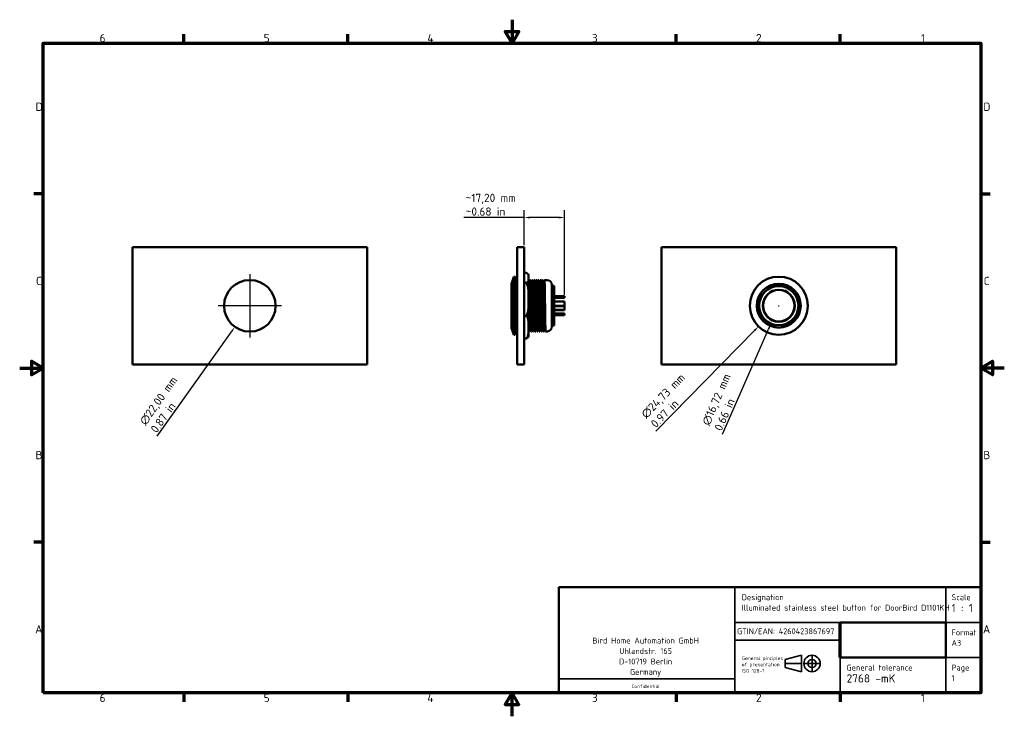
# Model space of a CAD drawing. Header units: millimetres. Extents: x 0 to 420, y 0 to 297.
import ezdxf

# ---------------------------------------------------------------- set-up
doc = ezdxf.new("R2010")
doc.units = ezdxf.units.MM
for name, color, linetype, lineweight in [('Bemaßung (ISO)', 7, 'Continuous', 25), ('Mittelpunktmarkierung (ISO)', 7, 'Continuous', 25), ('Rahmen (ISO)', 7, 'Continuous', 70), ('Sichtbar (ISO)', 7, 'Continuous', 50), ('Titel (ISO)', 7, 'Continuous', 50)]:
    doc.layers.add(name, color=color, linetype=linetype, lineweight=lineweight)
doc.styles.add('Notiztext (DIN)', font='isocpeur.ttf')
doc.dimstyles.new('Standard (DIN)', dxfattribs={"dimtxt": 3.5, "dimasz": 2.5, "dimexe": 3.175, "dimexo": 0.8, "dimgap": 0.8, "dimtad": 1, "dimrnd": 1e-08, "dimzin": 0, "dimtxsty": 'Notiztext (DIN)', "dimcen": 0.09, "dimdle": 10, "dimclrd": 256, "dimclre": 256, "dimclrt": 256, "dimadec": 0, "dimazin": 0, "dimtfac": 1, "dimtmove": 0, "dimatfit": 3, "dimfxl": 1, "dimtolj": 1, "dimtzin": 0, "dimlwd": -1, "dimlwe": -1, "dimarcsym": 0})

# ---------------------------------------------------------------- blocks, each defined once
blk = doc.blocks.new('Ränder Vorgaberahmen')
at = {"layer": 'Rahmen (ISO)'}
for p, q in [((70, 287), (70, 290.9)), ((140, 287), (140, 290.9)), ((280, 287), (280, 290.9)), ((350, 287), (350, 290.9)), ((10, 222.75), (6.1, 222.75)), ((410, 222.75), (413.9, 222.75)), ((10, 74.25), (6.1, 74.25)), ((410, 74.25), (413.9, 74.25)), ((70, 10), (70, 6.1)), ((140, 10), (140, 6.1)), ((280, 10), (280, 6.1)), ((350, 10), (350, 6.1))]:
    blk.add_line(p, q, dxfattribs=at)
at = {"layer": 'Rahmen (ISO)', "flags": 128}
for points in [[(210, 297), (210, 287), (207.11, 292), (212.89, 292), (210, 287)], [(10, 10), (10, 287), (410, 287), (410, 10), (10, 10)], [(0, 148.5), (10, 148.5), (5, 151.39), (5, 145.61), (10, 148.5)], [(420, 148.5), (410, 148.5), (415, 151.39), (415, 145.61), (410, 148.5)], [(210, 0), (210, 10), (207.11, 5), (212.89, 5), (210, 10)]]:
    blk.add_lwpolyline(points, dxfattribs=at)
at = {"layer": 'Rahmen (ISO)', "char_height": 3.5, "attachment_point": 7, "style": 'Notiztext (DIN)'}
for s, insert in [('6', (34.08, 287.4)), ('5', (104.08, 287.4)), ('4', (173.9, 287.4)), ('3', (244.08, 287.4)), ('2', (314.08, 287.4)), ('1', (384.42, 287.4)), ('D', (6.75, 258.13)), ('D', (411.05, 258.13)), ('C', (6.93, 183.88)), ('C', (411.23, 183.88)), ('B', (6.75, 109.63)), ('B', (411.05, 109.63)), ('A', (6.58, 35.38)), ('A', (410.88, 35.38)), ('6', (34.08, 6.1)), ('5', (104.08, 6.1)), ('4', (173.9, 6.1)), ('3', (244.08, 6.1)), ('2', (314.08, 6.1)), ('1', (384.42, 6.1))]:
    blk.add_mtext(s, dxfattribs=dict(at, insert=insert))
blk = doc.blocks.new('Schriftfelder BHA')
at = {"layer": 'Titel (ISO)'}
for p, q in [((402.33, 69.29), (222.33, 69.29)), ((222.33, 69.29), (222.33, 24.29)), ((402.33, 24.29), (402.33, 69.29)), ((342.33, 54.29), (387.33, 54.29)), ((387.33, 54.29), (387.33, 39.29)), ((387.33, 39.29), (342.33, 39.29)), ((402.33, 24.29), (222.33, 24.29))]:
    blk.add_line(p, q, dxfattribs=at)
at = {"layer": 'Titel (ISO)', "lineweight": 35}
for p, q in [((342.33, 69.29), (297.33, 69.29)), ((297.33, 69.29), (297.33, 54.29)), ((387.33, 69.29), (342.33, 69.29)), ((387.33, 69.29), (402.33, 69.29)), ((387.33, 69.29), (387.33, 54.29)), ((297.33, 54.29), (402.33, 54.29)), ((297.33, 54.29), (297.33, 46.79)), ((387.33, 54.29), (387.33, 39.29)), ((342.33, 46.79), (297.33, 46.79)), ((297.33, 46.79), (297.33, 39.29)), ((297.33, 39.29), (297.33, 24.29)), ((318.78, 38.54), (325.78, 40.29)), ((318.78, 38.54), (318.78, 35.04)), ((325.78, 40.29), (325.78, 33.29)), ((387.33, 39.29), (342.33, 39.29)), ((342.33, 39.29), (342.33, 24.29)), ((387.33, 39.29), (402.33, 39.29)), ((387.33, 39.29), (387.33, 24.29)), ((318.78, 35.04), (325.78, 33.29)), ((297.33, 30.29), (222.33, 30.29))]:
    blk.add_line(p, q, dxfattribs=at)
at = {"layer": 'Titel (ISO)', "lineweight": 70}
blk.add_line((342.33, 39.29), (342.33, 54.29), dxfattribs=at)
at = {"layer": 'Titel (ISO)', "linetype": 'Continuous', "lineweight": 35}
for p, q in [((330.33, 40.54), (330.33, 33.04)), ((318.53, 36.79), (326.03, 36.79)), ((334.08, 36.79), (326.58, 36.79))]:
    blk.add_line(p, q, dxfattribs=at)
at = {"layer": 'Titel (ISO)', "lineweight": 35}
for radius in [3.5, 1.75]:
    blk.add_circle((330.33, 36.79), radius, dxfattribs=at)
at = {"layer": 'Titel (ISO)', "style": 'Notiztext (DIN)'}
for s, insert, char_height, attachment_point, line_spacing_factor in [('\\fISOCPEUR|b0|i0;\\H2.5000;Designation\\P\\fISOCPEUR|b0|i0;\\H2.5000;Illuminated stainless steel button for DoorBird D1101KH', (300.33, 66.29), 2.5, 1, 1.068348), ('{\\H0.71429x;Scale\\P\\H1.4x;1 : 1}', (389.83, 66.29), 3.5, 1, 0.986474), ('\\fISOCPEUR|b0|i0;\\H2.5000;Format\\P\\fISOCPEUR|b0|i0;\\H2.5000;A3', (389.83, 51.29), 2.5, 1, 1.068348), ('\\fISOCPEUR|b0|i0;\\H2.5000;Bird Home Automation GmbH\\P\\fISOCPEUR|b0|i0;\\H2.5000;Uhlandstr. 165\\P\\fISOCPEUR|b0|i0;\\H2.5000;D-10719 Berlin\\P\\fISOCPEUR|b0|i0;\\H2.5000;Germany\\P', (259.33, 47.81), 2.5, 2, 1.068348), ('\\fISOCPEUR|b0|i0;\\H1.5000;General pinciples\\P\\fISOCPEUR|b0|i0;\\H1.5000;of presentation\\P\\fISOCPEUR|b0|i0;\\H1.5000;ISO 128-1', (300.33, 39.79), 1.5, 1, 1.068348), ('{\\H0.71429x;General tolerance\\P\\H1.4x;2768 -mK}', (345.06, 36.29), 3.5, 1, 0.986474), ('\\fISOCPEUR|b0|i0;\\H2.5000;Page\\P\\fISOCPEUR|b0|i0;\\H2.5000;1', (389.83, 36.29), 2.5, 1, 1.068348)]:
    blk.add_mtext(s, dxfattribs=dict(at, insert=insert, char_height=char_height, attachment_point=attachment_point, line_spacing_factor=line_spacing_factor))
at = {"layer": 'Titel (ISO)', "attachment_point": 1, "style": 'Notiztext (DIN)'}
for s, insert, char_height in [('\\fISOCPEUR|b0|i0;\\H2.5000;GTIN/EAN: 4260423867697', (298.33, 51.79), 2.5), ('\\fISOCPEUR|b0|i0;\\H1.5000;Confidential', (253.33, 27.79), 1.5)]:
    blk.add_mtext(s, dxfattribs=dict(at, insert=insert, char_height=char_height))
blk = doc.blocks.new('*D5')
at = {"layer": 'Bemaßung (ISO)', "transparency": 16777216}
for p, q in [((98.09, 174.99), (98.27, 174.99)), ((98.18, 174.9), (98.18, 175.08)), ((58.6, 119.38), (90.35, 163.99))]:
    blk.add_line(p, q, dxfattribs=at)
blk.add_solid([(90.01, 164.23), (90.69, 163.75), (91.8, 166.03)], dxfattribs=at)
at = {"layer": 'Defpoints', "color": 0, "transparency": 16777216}
for p in [(104.56, 183.95), (91.8, 166.03)]:
    blk.add_point(p, dxfattribs=at)
at = {"layer": 'Bemaßung (ISO)', "transparency": 16777216, "insert": (50.81, 125.9), "char_height": 3.5, "attachment_point": 1, "rotation": 54.5634, "style": 'Notiztext (DIN)'}
blk.add_mtext('\\A1;\\fISOCPEUR|b0|i0;\\H3.5000;∅22,00 mm\\P\\fISOCPEUR|b0|i0;\\H3.5000;0.87 in', dxfattribs=at)
blk = doc.blocks.new('*D6')
at = {"layer": 'Bemaßung (ISO)', "transparency": 16777216}
for p, q in [((215.23, 200.86), (215.23, 215.83)), ((232.43, 179.66), (232.43, 215.83)), ((215.23, 212.66), (189.49, 212.66)), ((229.93, 212.66), (217.73, 212.66))]:
    blk.add_line(p, q, dxfattribs=at)
for points in [[(217.73, 213.08), (217.73, 212.24), (215.23, 212.66)], [(229.93, 213.08), (229.93, 212.24), (232.43, 212.66)]]:
    blk.add_solid(points, dxfattribs=at)
at = {"layer": 'Defpoints', "color": 0, "transparency": 16777216}
for p in [(232.43, 212.66), (215.23, 200.06), (232.43, 178.86)]:
    blk.add_point(p, dxfattribs=at)
at = {"layer": 'Bemaßung (ISO)', "transparency": 16777216, "insert": (190.29, 222.79), "char_height": 3.5, "attachment_point": 1, "style": 'Notiztext (DIN)'}
blk.add_mtext('\\A1;\\fISOCPEUR|b0|i0;\\H3.5000;~17,20 mm\\P\\fISOCPEUR|b0|i0;\\H3.5000;~0.68 in', dxfattribs=at)
blk = doc.blocks.new('*D7')
at = {"layer": 'Bemaßung (ISO)', "transparency": 16777216}
for p, q in [((323.72, 175.06), (323.9, 175.06)), ((323.81, 174.97), (323.81, 175.15)), ((271.35, 121.59), (313.39, 164.45))]:
    blk.add_line(p, q, dxfattribs=at)
blk.add_solid([(313.1, 164.74), (313.69, 164.15), (315.15, 166.23)], dxfattribs=at)
at = {"layer": 'Defpoints', "color": 0, "transparency": 16777216}
for p in [(332.46, 183.88), (315.15, 166.23)]:
    blk.add_point(p, dxfattribs=at)
at = {"layer": 'Bemaßung (ISO)', "transparency": 16777216, "insert": (264.67, 129.26), "char_height": 3.5, "attachment_point": 1, "rotation": 45.5458, "style": 'Notiztext (DIN)'}
blk.add_mtext('\\A1;\\fISOCPEUR|b0|i0;\\H3.5000;∅24,73 mm\\P\\fISOCPEUR|b0|i0;\\H3.5000;0.97 in\\P', dxfattribs=at)
blk = doc.blocks.new('*D8')
at = {"layer": 'Bemaßung (ISO)', "transparency": 16777216}
for p, q in [((323.72, 175.06), (323.9, 175.06)), ((323.81, 174.97), (323.81, 175.15)), ((299.8, 120.28), (319.45, 165.11))]:
    blk.add_line(p, q, dxfattribs=at)
blk.add_solid([(319.06, 165.28), (319.83, 164.94), (320.45, 167.4)], dxfattribs=at)
at = {"layer": 'Defpoints', "color": 0, "transparency": 16777216}
for p in [(327.16, 182.71), (320.45, 167.4)]:
    blk.add_point(p, dxfattribs=at)
at = {"layer": 'Bemaßung (ISO)', "transparency": 16777216, "insert": (290.84, 125.08), "char_height": 3.5, "attachment_point": 1, "rotation": 66.3384, "style": 'Notiztext (DIN)'}
blk.add_mtext('\\A1;\\fISOCPEUR|b0|i0;\\H3.5000;∅16,72 mm\\P\\fISOCPEUR|b0|i0;\\H3.5000;0.66 in', dxfattribs=at)

msp = doc.modelspace()

# ---------------------------------------------------------------- linework, layer by layer
at = {"layer": 'Mittelpunktmarkierung (ISO)', "linetype": 'Continuous'}
for p, q in [((98.1805, 188.4926), (98.1805, 161.4926)), ((111.6805, 174.9926), (84.6805, 174.9926))]:
    msp.add_line(p, q, dxfattribs=at)
at = {"layer": 'Sichtbar (ISO)'}
for p, q in [((48.1805, 149.9926), (48.1805, 199.9926)), ((48.1805, 199.9926), (148.1805, 199.9926)), ((148.1805, 199.9926), (148.1805, 149.9926)), ((212.2334, 200.0573), (215.2334, 200.0573)), ((212.2334, 200.0573), (212.2334, 150.0573)), ((215.2334, 150.0573), (215.2334, 200.0573)), ((273.805, 200.0573), (373.805, 200.0573)), ((273.805, 150.0573), (273.805, 200.0573)), ((373.805, 200.0573), (373.805, 150.0573)), ((215.2334, 189.0643), (216.0334, 189.0643)), ((209.7334, 184.4223), (210.7334, 187.4223)), ((210.7334, 187.4223), (210.7334, 162.6923)), ((211.2334, 187.4223), (210.7334, 187.4223)), ((211.2334, 162.6923), (211.2334, 187.4223)), ((211.2334, 185.9823), (211.2534, 185.9823)), ((211.2534, 186.6723), (211.2534, 163.4423)), ((217.0834, 187.4464), (217.0834, 187.6123)), ((217.0834, 187.4464), (217.0834, 186.3995)), ((217.0834, 179.4902), (217.0834, 186.3995)), ((217.0834, 185.7638), (217.2508, 185.4119)), ((217.247, 185.4199), (217.5636, 185.9794)), ((217.5669, 185.9823), (217.8775, 185.9823)), ((217.8815, 185.9782), (218.1508, 185.4119)), ((218.147, 185.4199), (218.4636, 185.9794)), ((218.4669, 185.9823), (218.7775, 185.9823)), ((218.7815, 185.9782), (219.0508, 185.4119)), ((219.047, 185.4199), (219.3636, 185.9794)), ((219.3669, 185.9823), (219.6775, 185.9823)), ((219.6815, 185.9782), (219.9508, 185.4119)), ((219.947, 185.4199), (220.2636, 185.9794)), ((220.2669, 185.9823), (220.5775, 185.9823)), ((220.5815, 185.9782), (220.8508, 185.4119)), ((220.847, 185.4199), (221.1636, 185.9794)), ((221.1669, 185.9823), (221.4775, 185.9823)), ((221.4815, 185.9782), (221.7508, 185.4119)), ((221.747, 185.4199), (222.0636, 185.9794)), ((222.0669, 185.9823), (222.3775, 185.9823)), ((222.3815, 185.9782), (222.6508, 185.4119)), ((222.647, 185.4199), (222.9636, 185.9794)), ((222.9669, 185.9823), (223.2775, 185.9823)), ((223.2815, 185.9782), (223.5508, 185.4119)), ((223.547, 185.4199), (223.8636, 185.9794)), ((223.8669, 185.9823), (225.0334, 185.9823)), ((209.7334, 165.6923), (209.7334, 184.4223)), ((215.2334, 184.7817), (216.0334, 184.7817)), ((227.0334, 183.9823), (227.0334, 166.1323)), ((227.0334, 183.5073), (227.9334, 183.5073)), ((227.9334, 166.6073), (227.9334, 183.5073)), ((217.0834, 179.4902), (217.0834, 176.0662)), ((227.9334, 179.1109), (232.4334, 179.1109)), ((227.9334, 178.8572), (232.4334, 178.8572)), ((227.9334, 178.4195), (232.4334, 178.4195)), ((227.9334, 176.8932), (232.4334, 176.8932)), ((232.4334, 179.1109), (232.4334, 178.8572)), ((232.4334, 178.8572), (232.4334, 178.4195)), ((232.4334, 176.8932), (232.4334, 174.9417)), ((217.0834, 167.1011), (217.0834, 176.0662)), ((227.9334, 174.9417), (232.4334, 174.9417)), ((227.9334, 174.8848), (232.4334, 174.8848)), ((227.9334, 173.2784), (232.4334, 173.2784)), ((227.9334, 173.2215), (232.4334, 173.2215)), ((232.4334, 174.9417), (232.4334, 174.8848)), ((232.4334, 174.8848), (232.4334, 173.2784)), ((232.4334, 173.2784), (232.4334, 173.2215)), ((215.2334, 170.7747), (216.0334, 170.7747)), ((227.9334, 171.6952), (232.4334, 171.6952)), ((227.9334, 171.4415), (232.4334, 171.4415)), ((227.9334, 171.0038), (232.4334, 171.0038)), ((232.4334, 171.6952), (232.4334, 171.4415)), ((232.4334, 171.4415), (232.4334, 171.0038)), ((209.7334, 165.6923), (210.7334, 162.6923)), ((211.2334, 164.1323), (211.2534, 164.1323)), ((217.0834, 167.1011), (217.0834, 164.724)), ((217.0834, 162.5023), (217.0834, 164.724)), ((217.1136, 164.1353), (217.0834, 164.1886)), ((217.1169, 164.1323), (217.4275, 164.1323)), ((217.697, 164.6947), (217.4315, 164.1365)), ((218.0136, 164.1353), (217.6931, 164.7015)), ((218.0169, 164.1323), (218.3275, 164.1323)), ((218.597, 164.6947), (218.3315, 164.1365)), ((218.9136, 164.1353), (218.5931, 164.7015)), ((218.9169, 164.1323), (219.2275, 164.1323)), ((219.497, 164.6947), (219.2315, 164.1365)), ((219.8136, 164.1353), (219.4931, 164.7015)), ((219.8169, 164.1323), (220.1275, 164.1323)), ((220.397, 164.6947), (220.1315, 164.1365)), ((220.7136, 164.1353), (220.3931, 164.7015)), ((220.7169, 164.1323), (221.0275, 164.1323)), ((221.297, 164.6947), (221.0315, 164.1365)), ((221.6136, 164.1353), (221.2931, 164.7015)), ((221.6169, 164.1323), (221.9275, 164.1323)), ((222.197, 164.6947), (221.9315, 164.1365)), ((222.5136, 164.1353), (222.1931, 164.7015)), ((222.5169, 164.1323), (222.8275, 164.1323)), ((223.097, 164.6947), (222.8315, 164.1365)), ((223.4136, 164.1353), (223.0931, 164.7015)), ((223.4169, 164.1323), (223.7275, 164.1323)), ((223.997, 164.6947), (223.7315, 164.1365)), ((224.3136, 164.1353), (223.9931, 164.7015)), ((224.3169, 164.1323), (225.0334, 164.1323)), ((227.0334, 166.6073), (227.9334, 166.6073)), ((211.2334, 162.6923), (210.7334, 162.6923)), ((215.2334, 161.0504), (216.0334, 161.0504)), ((148.1805, 149.9926), (48.1805, 149.9926)), ((212.2334, 150.0573), (215.2334, 150.0573)), ((373.805, 150.0573), (273.805, 150.0573))]:
    msp.add_line(p, q, dxfattribs=at)
for centre, radius in [((98.1805, 174.9926), 11), ((323.805, 175.0573), 12.365), ((323.805, 175.0573), 9.365), ((323.805, 175.0573), 8.46), ((323.805, 175.0573), 8.36), ((323.805, 175.0573), 6.81), ((323.805, 175.0573), 6.71)]:
    msp.add_circle(centre, radius, dxfattribs=at)
for centre, radius, start, end in [((211.9034, 186.6723), 0.65, 59.489763, 180), ((215.0155, 187.6123), 2.0679, 0, 13.135901), ((225.0334, 183.9823), 2, 0, 90), ((225.0334, 166.1323), 2, 270, 0), ((211.9034, 163.4423), 0.65, 180, 300.510237), ((215.0155, 162.5023), 2.0679, 346.864099, 0)]:
    msp.add_arc(centre, radius, start, end, dxfattribs=at)
for points, knots in [([(217.0834, 187.4464), (217.0834, 187.6731), (217.0798, 187.922), (216.9345, 188.41), (216.7963, 188.6492), (216.3681, 188.9257), (216.2184, 189.0019), (216.0334, 189.0643)], [1.785570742, 1.785570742, 1.785570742, 1.785570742, 2.013442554, 2.013442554, 2.241314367, 2.241314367, 2.319731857, 2.319731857, 2.319731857, 2.319731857]), ([(216.0334, 184.7817), (216.2184, 184.8441), (216.3681, 184.9203), (216.7963, 185.1968), (216.9345, 185.436), (217.0798, 185.924), (217.0834, 186.1729), (217.0834, 186.3995)], [0.922427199, 0.922427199, 0.922427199, 0.922427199, 1.000844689, 1.000844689, 1.228716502, 1.228716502, 1.456588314, 1.456588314, 1.456588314, 1.456588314]), ([(217.2508, 185.4114), (217.2653, 185.3803), (217.2799, 185.1894), (217.2944, 184.8449), (217.3139, 184.3839), (217.3334, 183.6482), (217.3528, 182.6975), (217.3724, 181.7431), (217.3919, 180.573), (217.4115, 179.2826), (217.4311, 177.9873), (217.4507, 176.5722), (217.4703, 175.1536), (217.4898, 173.7469), (217.5092, 172.3382), (217.5287, 171.0415), (217.5482, 169.7399), (217.5677, 168.5525), (217.5872, 167.5759), (217.6066, 166.6076), (217.6259, 165.8475), (217.6453, 165.3565), (217.6612, 164.9521), (217.6772, 164.7305), (217.6931, 164.7017)], [41.09043061, 41.09043061, 41.09043061, 41.09043061, 41.39502722, 41.39502722, 41.39502722, 41.80272087, 41.80272087, 41.80272087, 42.2120098, 42.2120098, 42.2120098, 42.62285877, 42.62285877, 42.62285877, 43.03025545, 43.03025545, 43.03025545, 43.43916314, 43.43916314, 43.43916314, 43.84459288, 43.84459288, 43.84459288, 44.1785077, 44.1785077, 44.1785077, 44.1785077]), ([(217.5636, 185.9792), (217.5806, 186.0087), (217.5976, 185.8054), (217.6147, 185.3798), (217.6341, 184.8935), (217.6536, 184.1176), (217.6731, 183.115), (217.6926, 182.1085), (217.7121, 180.8744), (217.7317, 179.5135), (217.7513, 178.1475), (217.7709, 176.6549), (217.7905, 175.1588), (217.81, 173.6753), (217.8294, 172.1896), (217.8489, 170.822), (217.8684, 169.4494), (217.8879, 168.197), (217.9075, 167.167), (217.9268, 166.1458), (217.9462, 165.3442), (217.9655, 164.8263), (217.9827, 164.3686), (217.9998, 164.133), (218.0169, 164.1325)], [41.03818084, 41.03818084, 41.03818084, 41.03818084, 41.39502722, 41.39502722, 41.39502722, 41.80272087, 41.80272087, 41.80272087, 42.2120098, 42.2120098, 42.2120098, 42.62285877, 42.62285877, 42.62285877, 43.03025545, 43.03025545, 43.03025545, 43.43916314, 43.43916314, 43.43916314, 43.84459288, 43.84459288, 43.84459288, 44.20294569, 44.20294569, 44.20294569, 44.20294569]), ([(218.3315, 164.1425), (218.3149, 164.1078), (218.2983, 164.2884), (218.2817, 164.6859), (218.2487, 165.4769), (218.2157, 167.1222), (218.1827, 169.2549), (218.1492, 171.4236), (218.1156, 174.0802), (218.082, 176.6137), (218.0649, 177.9068), (218.0478, 179.1658), (218.0306, 180.3112), (218.0132, 181.4805), (217.9957, 182.5308), (217.9782, 183.3929), (217.9606, 184.2625), (217.9429, 184.94), (217.9253, 185.3804), (217.9094, 185.778), (217.8934, 185.9819), (217.8775, 185.9823)], [-50.51370269, -50.51370269, -50.51370269, -50.51370269, -50.16644296, -50.16644296, -50.16644296, -49.47525092, -49.47525092, -49.47525092, -48.77238938, -48.77238938, -48.77238938, -48.41365169, -48.41365169, -48.41365169, -48.04741725, -48.04741725, -48.04741725, -47.67804109, -47.67804109, -47.67804109, -47.34453834, -47.34453834, -47.34453834, -47.34453834]), ([(218.1508, 185.4117), (218.1653, 185.3807), (218.1799, 185.1896), (218.1944, 184.8455), (218.212, 184.428), (218.2297, 183.7855), (218.2473, 182.961), (218.2648, 182.1436), (218.2823, 181.1477), (218.2998, 180.039), (218.3169, 178.9529), (218.334, 177.7591), (218.3512, 176.5331), (218.3847, 174.1309), (218.4183, 171.6119), (218.4518, 169.5556), (218.4848, 167.5333), (218.5178, 165.9733), (218.5508, 165.2233), (218.5649, 164.9029), (218.579, 164.7311), (218.5931, 164.707)], [47.37361592, 47.37361592, 47.37361592, 47.37361592, 47.67804109, 47.67804109, 47.67804109, 48.04741725, 48.04741725, 48.04741725, 48.41365169, 48.41365169, 48.41365169, 48.77238938, 48.77238938, 48.77238938, 49.47525092, 49.47525092, 49.47525092, 50.16644296, 50.16644296, 50.16644296, 50.461693, 50.461693, 50.461693, 50.461693]), ([(218.4636, 185.9794), (218.4806, 186.0093), (218.4976, 185.8056), (218.5146, 185.3804), (218.5323, 184.94), (218.5499, 184.2625), (218.5676, 183.3929), (218.585, 182.5308), (218.6025, 181.4805), (218.62, 180.3112), (218.6371, 179.1658), (218.6543, 177.9068), (218.6714, 176.6137), (218.705, 174.0802), (218.7385, 171.4236), (218.7721, 169.2549), (218.8051, 167.1222), (218.8381, 165.4769), (218.8711, 164.6859), (218.8863, 164.32), (218.9016, 164.1379), (218.9169, 164.1383)], [47.32136615, 47.32136615, 47.32136615, 47.32136615, 47.67804109, 47.67804109, 47.67804109, 48.04741725, 48.04741725, 48.04741725, 48.41365169, 48.41365169, 48.41365169, 48.77238938, 48.77238938, 48.77238938, 49.47525092, 49.47525092, 49.47525092, 50.16644296, 50.16644296, 50.16644296, 50.48613099, 50.48613099, 50.48613099, 50.48613099]), ([(219.2315, 164.1397), (219.2162, 164.1081), (219.201, 164.2591), (219.1858, 164.5928), (219.1575, 165.2119), (219.1293, 166.4581), (219.101, 168.1239), (219.0722, 169.8181), (219.0435, 171.9397), (219.0148, 174.124), (218.9855, 176.3457), (218.9563, 178.6223), (218.9271, 180.5498), (218.8973, 182.5103), (218.8676, 184.0999), (218.8379, 185.0272), (218.8177, 185.6545), (218.7976, 185.9766), (218.7775, 185.979)], [-56.79688799, -56.79688799, -56.79688799, -56.79688799, -56.47796475, -56.47796475, -56.47796475, -55.88606811, -55.88606811, -55.88606811, -55.28405424, -55.28405424, -55.28405424, -54.67175022, -54.67175022, -54.67175022, -54.04898014, -54.04898014, -54.04898014, -53.62772365, -53.62772365, -53.62772365, -53.62772365]), ([(219.0508, 185.4083), (219.0695, 185.3673), (219.0882, 185.0644), (219.107, 184.5106), (219.1367, 183.6313), (219.1664, 182.1241), (219.1962, 180.2652), (219.2254, 178.4376), (219.2546, 176.2789), (219.2839, 174.1724), (219.3126, 172.1012), (219.3414, 170.0896), (219.3701, 168.4831), (219.3984, 166.9037), (219.4266, 165.7221), (219.4549, 165.135), (219.4676, 164.8702), (219.4804, 164.7268), (219.4931, 164.7046)], [53.65680122, 53.65680122, 53.65680122, 53.65680122, 54.04898014, 54.04898014, 54.04898014, 54.67175022, 54.67175022, 54.67175022, 55.28405424, 55.28405424, 55.28405424, 55.88606811, 55.88606811, 55.88606811, 56.47796475, 56.47796475, 56.47796475, 56.74487831, 56.74487831, 56.74487831, 56.74487831]), ([(219.3636, 185.9765), (219.3848, 186.0112), (219.406, 185.689), (219.4272, 185.0272), (219.4569, 184.0999), (219.4867, 182.5103), (219.5164, 180.5498), (219.5457, 178.6223), (219.5749, 176.3457), (219.6041, 174.124), (219.6329, 171.9397), (219.6616, 169.8181), (219.6904, 168.1239), (219.7186, 166.4581), (219.7469, 165.2119), (219.7751, 164.5928), (219.789, 164.288), (219.803, 164.1356), (219.8169, 164.1356)], [53.60455146, 53.60455146, 53.60455146, 53.60455146, 54.04898014, 54.04898014, 54.04898014, 54.67175022, 54.67175022, 54.67175022, 55.28405424, 55.28405424, 55.28405424, 55.88606811, 55.88606811, 55.88606811, 56.47796475, 56.47796475, 56.47796475, 56.7693163, 56.7693163, 56.7693163, 56.7693163]), ([(220.1315, 164.1373), (220.1152, 164.1041), (220.099, 164.2804), (220.0828, 164.6603), (220.0602, 165.1894), (220.0376, 166.1128), (220.015, 167.3306), (219.9921, 168.5687), (219.9691, 170.1092), (219.9462, 171.7799), (219.9228, 173.4784), (219.8995, 175.3085), (219.8761, 177.0589), (219.8521, 178.8606), (219.8281, 180.5742), (219.804, 181.9906), (219.7796, 183.4308), (219.7552, 184.5604), (219.7307, 185.237), (219.713, 185.7282), (219.6952, 185.9796), (219.6775, 185.981)], [-63.0800733, -63.0800733, -63.0800733, -63.0800733, -62.7403407, -62.7403407, -62.7403407, -62.26731103, -62.26731103, -62.26731103, -61.78639311, -61.78639311, -61.78639311, -61.29745539, -61.29745539, -61.29745539, -60.79418996, -60.79418996, -60.79418996, -60.28242782, -60.28242782, -60.28242782, -59.91090895, -59.91090895, -59.91090895, -59.91090895]), ([(219.9508, 185.4103), (219.9671, 185.3749), (219.9835, 185.1388), (219.9998, 184.7095), (220.0243, 184.068), (220.0487, 182.997), (220.0732, 181.6313), (220.0972, 180.2883), (220.1212, 178.6635), (220.1452, 176.9552), (220.1686, 175.2955), (220.1919, 173.5602), (220.2153, 171.9497), (220.2382, 170.3656), (220.2612, 168.9049), (220.2842, 167.731), (220.3067, 166.5762), (220.3293, 165.7007), (220.3519, 165.199), (220.3657, 164.8939), (220.3794, 164.7274), (220.3931, 164.7026)], [59.93998653, 59.93998653, 59.93998653, 59.93998653, 60.28242782, 60.28242782, 60.28242782, 60.79418996, 60.79418996, 60.79418996, 61.29745539, 61.29745539, 61.29745539, 61.78639311, 61.78639311, 61.78639311, 62.26731103, 62.26731103, 62.26731103, 62.7403407, 62.7403407, 62.7403407, 63.02806362, 63.02806362, 63.02806362, 63.02806362]), ([(220.2636, 185.9783), (220.2824, 186.01), (220.3012, 185.7588), (220.3201, 185.237), (220.3445, 184.5604), (220.369, 183.4308), (220.3934, 181.9906), (220.4174, 180.5742), (220.4415, 178.8606), (220.4655, 177.0589), (220.4888, 175.3085), (220.5122, 173.4784), (220.5355, 171.7799), (220.5585, 170.1092), (220.5814, 168.5687), (220.6044, 167.3306), (220.627, 166.1128), (220.6496, 165.1894), (220.6722, 164.6603), (220.6871, 164.3112), (220.702, 164.1341), (220.7169, 164.1334)], [59.88773676, 59.88773676, 59.88773676, 59.88773676, 60.28242782, 60.28242782, 60.28242782, 60.79418996, 60.79418996, 60.79418996, 61.29745539, 61.29745539, 61.29745539, 61.78639311, 61.78639311, 61.78639311, 62.26731103, 62.26731103, 62.26731103, 62.7403407, 62.7403407, 62.7403407, 63.05250161, 63.05250161, 63.05250161, 63.05250161]), ([(221.0315, 164.1365), (221.0139, 164.0996), (220.9963, 164.3115), (220.9788, 164.7581), (220.9607, 165.2172), (220.9427, 165.9242), (220.9247, 166.8297), (220.9063, 167.7506), (220.888, 168.8763), (220.8696, 170.1254), (220.8509, 171.3959), (220.8323, 172.793), (220.8136, 174.2125), (220.7946, 175.6563), (220.7756, 177.122), (220.7566, 178.4965), (220.7373, 179.8944), (220.718, 181.1968), (220.6987, 182.2995), (220.6791, 183.4211), (220.6594, 184.3351), (220.6398, 184.966), (220.6203, 185.5921), (220.6008, 185.939), (220.5813, 185.9785), (220.58, 185.9811), (220.5788, 185.9823), (220.5775, 185.9823)], [-69.36325861, -69.36325861, -69.36325861, -69.36325861, -68.99559087, -68.99559087, -68.99559087, -68.61765673, -68.61765673, -68.61765673, -68.2332626, -68.2332626, -68.2332626, -67.84229805, -67.84229805, -67.84229805, -67.4446508, -67.4446508, -67.4446508, -67.04020659, -67.04020659, -67.04020659, -66.62884927, -66.62884927, -66.62884927, -66.22066448, -66.22066448, -66.22066448, -66.19409426, -66.19409426, -66.19409426, -66.19409426]), ([(220.8508, 185.4119), (220.8702, 185.3711), (220.8895, 185.0426), (220.9089, 184.4526), (220.9285, 183.8543), (220.9482, 182.9877), (220.9678, 181.9243), (220.9871, 180.8787), (221.0064, 179.6438), (221.0258, 178.3183), (221.0447, 177.015), (221.0637, 175.6252), (221.0827, 174.2563), (221.1014, 172.9103), (221.1201, 171.5856), (221.1387, 170.381), (221.1571, 169.1966), (221.1754, 168.1292), (221.1938, 167.256), (221.2118, 166.3974), (221.2299, 165.7271), (221.2479, 165.2918), (221.263, 164.9282), (221.2781, 164.7287), (221.2931, 164.7016)], [66.22317184, 66.22317184, 66.22317184, 66.22317184, 66.62884927, 66.62884927, 66.62884927, 67.04020659, 67.04020659, 67.04020659, 67.4446508, 67.4446508, 67.4446508, 67.84229805, 67.84229805, 67.84229805, 68.2332626, 68.2332626, 68.2332626, 68.61765673, 68.61765673, 68.61765673, 68.99559087, 68.99559087, 68.99559087, 69.31124893, 69.31124893, 69.31124893, 69.31124893]), ([(221.1636, 185.9793), (221.1659, 185.9835), (221.1683, 185.9833), (221.1707, 185.9785), (221.1902, 185.939), (221.2097, 185.5921), (221.2291, 184.966), (221.2488, 184.3351), (221.2684, 183.4211), (221.2881, 182.2995), (221.3074, 181.1968), (221.3267, 179.8944), (221.346, 178.4965), (221.365, 177.122), (221.384, 175.6563), (221.403, 174.2125), (221.4216, 172.793), (221.4403, 171.3959), (221.459, 170.1254), (221.4773, 168.8763), (221.4957, 167.7506), (221.514, 166.8297), (221.5321, 165.9242), (221.5501, 165.2172), (221.5682, 164.7581), (221.5844, 164.345), (221.6006, 164.1327), (221.6169, 164.1324)], [66.17092207, 66.17092207, 66.17092207, 66.17092207, 66.22066448, 66.22066448, 66.22066448, 66.62884927, 66.62884927, 66.62884927, 67.04020659, 67.04020659, 67.04020659, 67.4446508, 67.4446508, 67.4446508, 67.84229805, 67.84229805, 67.84229805, 68.2332626, 68.2332626, 68.2332626, 68.61765673, 68.61765673, 68.61765673, 68.99559087, 68.99559087, 68.99559087, 69.33568691, 69.33568691, 69.33568691, 69.33568691]), ([(221.9315, 164.1381), (221.9147, 164.1039), (221.8979, 164.2931), (221.8811, 164.7005), (221.8555, 165.3221), (221.8299, 166.4508), (221.8043, 167.9311), (221.7778, 169.4616), (221.7513, 171.3639), (221.7249, 173.3586), (221.6972, 175.4469), (221.6694, 177.6293), (221.6417, 179.5559), (221.6131, 181.5486), (221.5844, 183.2588), (221.5557, 184.3942), (221.5296, 185.4265), (221.5036, 185.9785), (221.4775, 185.9816)], [-75.64644392, -75.64644392, -75.64644392, -75.64644392, -75.29495471, -75.29495471, -75.29495471, -74.75867457, -74.75867457, -74.75867457, -74.20420505, -74.20420505, -74.20420505, -73.62368651, -73.62368651, -73.62368651, -73.02322938, -73.02322938, -73.02322938, -72.47727957, -72.47727957, -72.47727957, -72.47727957]), ([(221.7508, 185.4107), (221.7755, 185.3556), (221.8002, 184.8371), (221.8248, 183.9104), (221.8535, 182.8339), (221.8822, 181.2122), (221.9108, 179.3228), (221.9386, 177.4961), (221.9663, 175.4267), (221.994, 173.4466), (222.0205, 171.5553), (222.0469, 169.7515), (222.0734, 168.3003), (222.099, 166.8968), (222.1246, 165.8265), (222.1502, 165.2371), (222.1645, 164.908), (222.1788, 164.7291), (222.1931, 164.7034)], [72.50635714, 72.50635714, 72.50635714, 72.50635714, 73.02322938, 73.02322938, 73.02322938, 73.62368651, 73.62368651, 73.62368651, 74.20420505, 74.20420505, 74.20420505, 74.75867457, 74.75867457, 74.75867457, 75.29495471, 75.29495471, 75.29495471, 75.59443423, 75.59443423, 75.59443423, 75.59443423]), ([(222.0636, 185.979), (222.0907, 186.0245), (222.1179, 185.4704), (222.1451, 184.3942), (222.1737, 183.2588), (222.2024, 181.5486), (222.2311, 179.5559), (222.2588, 177.6293), (222.2865, 175.4469), (222.3142, 173.3586), (222.3407, 171.3639), (222.3672, 169.4616), (222.3937, 167.9311), (222.4193, 166.4508), (222.4449, 165.3221), (222.4705, 164.7005), (222.4859, 164.325), (222.5014, 164.1349), (222.5169, 164.1341)], [72.45410738, 72.45410738, 72.45410738, 72.45410738, 73.02322938, 73.02322938, 73.02322938, 73.62368651, 73.62368651, 73.62368651, 74.20420505, 74.20420505, 74.20420505, 74.75867457, 74.75867457, 74.75867457, 75.29495471, 75.29495471, 75.29495471, 75.61887222, 75.61887222, 75.61887222, 75.61887222]), ([(222.8315, 164.1373), (222.8276, 164.1286), (222.8236, 164.1323), (222.8197, 164.1484), (222.7887, 164.2769), (222.7577, 165.1993), (222.7266, 166.7324), (222.6934, 168.3732), (222.6602, 170.7051), (222.627, 173.2019), (222.6096, 174.509), (222.5922, 175.8572), (222.5748, 177.1588), (222.5568, 178.5051), (222.5388, 179.8006), (222.5208, 180.9554), (222.5022, 182.1499), (222.4836, 183.1928), (222.465, 184.0067), (222.4458, 184.8485), (222.4265, 185.4445), (222.4073, 185.7473), (222.3974, 185.9034), (222.3874, 185.9815), (222.3775, 185.9815)], [-81.92962922, -81.92962922, -81.92962922, -81.92962922, -81.84776345, -81.84776345, -81.84776345, -81.19766535, -81.19766535, -81.19766535, -80.50191935, -80.50191935, -80.50191935, -80.13770325, -80.13770325, -80.13770325, -79.76097772, -79.76097772, -79.76097772, -79.3713131, -79.3713131, -79.3713131, -78.96826499, -78.96826499, -78.96826499, -78.76046488, -78.76046488, -78.76046488, -78.76046488]), ([(222.6508, 185.4111), (222.6593, 185.3933), (222.6679, 185.3207), (222.6764, 185.1934), (222.6956, 184.9063), (222.7149, 184.3412), (222.7341, 183.543), (222.7527, 182.7712), (222.7713, 181.7824), (222.7899, 180.6498), (222.8079, 179.5549), (222.8259, 178.3264), (222.8439, 177.0499), (222.8613, 175.8158), (222.8787, 174.5374), (222.8961, 173.2981), (222.9293, 170.9306), (222.9625, 168.7195), (222.9957, 167.1638), (223.0268, 165.7101), (223.0578, 164.8355), (223.0889, 164.7137), (223.0903, 164.7081), (223.0917, 164.7041), (223.0931, 164.7016)], [78.78954245, 78.78954245, 78.78954245, 78.78954245, 78.96826499, 78.96826499, 78.96826499, 79.3713131, 79.3713131, 79.3713131, 79.76097772, 79.76097772, 79.76097772, 80.13770325, 80.13770325, 80.13770325, 80.50191935, 80.50191935, 80.50191935, 81.19766535, 81.19766535, 81.19766535, 81.84776345, 81.84776345, 81.84776345, 81.87761954, 81.87761954, 81.87761954, 81.87761954]), ([(222.9636, 185.9786), (222.9746, 185.998), (222.9856, 185.9208), (222.9966, 185.7473), (223.0159, 185.4445), (223.0351, 184.8485), (223.0544, 184.0067), (223.073, 183.1928), (223.0916, 182.1499), (223.1102, 180.9554), (223.1282, 179.8006), (223.1462, 178.5051), (223.1641, 177.1588), (223.1815, 175.8572), (223.1989, 174.509), (223.2163, 173.2019), (223.2495, 170.7051), (223.2828, 168.3732), (223.316, 166.7324), (223.347, 165.1993), (223.3781, 164.2769), (223.4091, 164.1484), (223.4117, 164.1377), (223.4143, 164.1325), (223.4169, 164.1327)], [78.73729268, 78.73729268, 78.73729268, 78.73729268, 78.96826499, 78.96826499, 78.96826499, 79.3713131, 79.3713131, 79.3713131, 79.76097772, 79.76097772, 79.76097772, 80.13770325, 80.13770325, 80.13770325, 80.50191935, 80.50191935, 80.50191935, 81.19766535, 81.19766535, 81.19766535, 81.84776345, 81.84776345, 81.84776345, 81.90205753, 81.90205753, 81.90205753, 81.90205753]), ([(223.7315, 164.1372), (223.7216, 164.1165), (223.7117, 164.1732), (223.7018, 164.3076), (223.6798, 164.6076), (223.6577, 165.2961), (223.6357, 166.3019), (223.6103, 167.4575), (223.585, 169.0317), (223.5597, 170.8119), (223.5306, 172.8574), (223.5015, 175.1689), (223.4724, 177.3398), (223.4389, 179.834), (223.4055, 182.1247), (223.372, 183.6883), (223.3539, 184.5353), (223.3358, 185.1725), (223.3177, 185.5551), (223.3043, 185.838), (223.2909, 185.9813), (223.2775, 185.9818)], [-88.21281453, -88.21281453, -88.21281453, -88.21281453, -88.00588378, -88.00588378, -88.00588378, -87.5441081, -87.5441081, -87.5441081, -87.01355308, -87.01355308, -87.01355308, -86.40397438, -86.40397438, -86.40397438, -85.70360177, -85.70360177, -85.70360177, -85.32424881, -85.32424881, -85.32424881, -85.04365018, -85.04365018, -85.04365018, -85.04365018]), ([(223.5508, 185.4112), (223.5628, 185.3857), (223.5748, 185.2516), (223.5868, 185.0111), (223.6049, 184.6484), (223.623, 184.0442), (223.6412, 183.2411), (223.6746, 181.7585), (223.708, 179.5865), (223.7415, 177.2215), (223.7706, 175.1631), (223.7997, 172.9713), (223.8288, 171.0319), (223.8541, 169.3439), (223.8795, 167.8512), (223.9048, 166.7555), (223.9268, 165.8018), (223.9489, 165.1491), (223.9709, 164.8646), (223.9783, 164.7692), (223.9857, 164.7151), (223.9931, 164.7021)], [85.07272776, 85.07272776, 85.07272776, 85.07272776, 85.32424881, 85.32424881, 85.32424881, 85.70360177, 85.70360177, 85.70360177, 86.40397438, 86.40397438, 86.40397438, 87.01355308, 87.01355308, 87.01355308, 87.5441081, 87.5441081, 87.5441081, 88.00588378, 88.00588378, 88.00588378, 88.16080485, 88.16080485, 88.16080485, 88.16080485]), ([(223.8636, 185.979), (223.8781, 186.004), (223.8926, 185.8614), (223.9071, 185.5551), (223.9252, 185.1725), (223.9433, 184.5353), (223.9614, 183.6883), (223.9948, 182.1247), (224.0283, 179.834), (224.0617, 177.3398), (224.0908, 175.1689), (224.1199, 172.8574), (224.149, 170.8119), (224.1744, 169.0317), (224.1997, 167.4575), (224.225, 166.3019), (224.2471, 165.2961), (224.2691, 164.6076), (224.2912, 164.3076), (224.2997, 164.1911), (224.3083, 164.133), (224.3169, 164.1331)], [85.02047799, 85.02047799, 85.02047799, 85.02047799, 85.32424881, 85.32424881, 85.32424881, 85.70360177, 85.70360177, 85.70360177, 86.40397438, 86.40397438, 86.40397438, 87.01355308, 87.01355308, 87.01355308, 87.5441081, 87.5441081, 87.5441081, 88.00588378, 88.00588378, 88.00588378, 88.18524284, 88.18524284, 88.18524284, 88.18524284]), ([(217.0834, 179.4902), (217.0834, 180.7361), (217.0788, 182.2311), (216.6124, 183.8225), (216.4213, 184.2769), (216.1326, 184.6659), (216.0851, 184.7246), (216.0334, 184.7817)], [1.777229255, 1.777229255, 1.777229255, 1.777229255, 2.160275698, 2.160275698, 2.286118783, 2.286118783, 2.307939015, 2.307939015, 2.307939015, 2.307939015]), ([(217.4315, 164.1365), (217.413, 164.098), (217.3946, 164.3334), (217.3762, 164.8263), (217.3568, 165.3442), (217.3375, 166.1458), (217.3181, 167.167), (217.2986, 168.197), (217.2791, 169.4494), (217.2595, 170.822), (217.2401, 172.1896), (217.2206, 173.6753), (217.2012, 175.1588), (217.1816, 176.6549), (217.1619, 178.1475), (217.1423, 179.5135), (217.1228, 180.8744), (217.1032, 182.1085), (217.0837, 183.115), (217.0836, 183.1202), (217.0835, 183.1253), (217.0834, 183.1304)], [-44.23051738, -44.23051738, -44.23051738, -44.23051738, -43.84459288, -43.84459288, -43.84459288, -43.43916314, -43.43916314, -43.43916314, -43.03025545, -43.03025545, -43.03025545, -42.62285877, -42.62285877, -42.62285877, -42.2120098, -42.2120098, -42.2120098, -41.80272087, -41.80272087, -41.80272087, -41.80063559, -41.80063559, -41.80063559, -41.80063559]), ([(216.0334, 170.7747), (216.0851, 170.8318), (216.1326, 170.8905), (216.4213, 171.2795), (216.6124, 171.7339), (217.0788, 173.3253), (217.0834, 174.8203), (217.0834, 176.0662)], [0.917537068, 0.917537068, 0.917537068, 0.917537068, 0.939357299, 0.939357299, 1.065200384, 1.065200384, 1.448246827, 1.448246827, 1.448246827, 1.448246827]), ([(217.0834, 167.1011), (217.0834, 167.9661), (217.0788, 169.004), (216.6124, 170.1088), (216.4213, 170.4243), (216.1326, 170.6943), (216.0851, 170.7351), (216.0334, 170.7747)], [1.777229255, 1.777229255, 1.777229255, 1.777229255, 2.160275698, 2.160275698, 2.286118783, 2.286118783, 2.307939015, 2.307939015, 2.307939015, 2.307939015]), ([(216.0334, 161.0504), (216.0851, 161.09), (216.1326, 161.1308), (216.4213, 161.4008), (216.6124, 161.7163), (217.0788, 162.8211), (217.0834, 163.859), (217.0834, 164.724)], [0.917537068, 0.917537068, 0.917537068, 0.917537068, 0.939357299, 0.939357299, 1.065200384, 1.065200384, 1.448246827, 1.448246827, 1.448246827, 1.448246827]), ([(217.0294, 162.0324), (217.0228, 162.0044), (217.0154, 161.9765), (216.9345, 161.7047), (216.7963, 161.4655), (216.3681, 161.189), (216.2184, 161.1128), (216.0334, 161.0504)], [1.987427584, 1.987427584, 1.987427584, 1.987427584, 2.013442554, 2.013442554, 2.241314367, 2.241314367, 2.319731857, 2.319731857, 2.319731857, 2.319731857])]:
    msp.add_open_spline(points, degree=3, knots=knots, dxfattribs=at)
msp.add_open_spline([(217.0834, 164.4292), (217.0946, 164.2322), (217.1057, 164.133), (217.1169, 164.1327)], degree=3, dxfattribs=at)

# ---------------------------------------------------------------- block references
for name, p in [('Ränder Vorgaberahmen', (0, 0)), ('Schriftfelder BHA', (7.6718, -14.2862))]:
    msp.add_blockref(name, p)

# ---------------------------------------------------------------- dimensions: what is measured, and where the dimension line sits
at = {"layer": 'Bemaßung (ISO)'}
dim = msp.add_linear_dim(base=(232.4334, 212.659), p1=(215.2334, 200.0573), p2=(232.4334, 178.8572), text='\\fISOCPEUR|b0|i0;\\H3.5000;~<> mm\\P\\fISOCPEUR|b0|i0;\\H3.5000;~0.68 in', dimstyle='Standard (DIN)', override={"dimgap": 0.8, "dimdec": 2, "dimtol": 0, "dimlim": 0, "dimtp": 0, "dimtm": 0, "dimtdec": 2, "dimtofl": 0, "dimatfit": 2, "dimtvp": -0.25}, dxfattribs=at)
dim.commit()
dim.dimension.update_dxf_attribs({"geometry": '*D6', "text_midpoint": (200.5227, 212.659), "dimtype": 160})
for p1, p2, text, override, picture, middle in [((104.5583, 183.955), (91.8026, 166.0303), '\\fISOCPEUR|b0|i0;\\H3.5000;<> mm\\P\\fISOCPEUR|b0|i0;\\H3.5000;0.87 in', {"dimgap": 0.8, "dimdec": 2, "dimlfac": 1, "dimtol": 0, "dimlim": 0, "dimtp": 0, "dimtm": 0, "dimtdec": 2, "dimtofl": 0, "dimtvp": -0.25}, '*D5', (65.4076, 128.9391)), ((332.4647, 183.8836), (315.1453, 166.2311), '\\fISOCPEUR|b0|i0;\\H3.5000;<> mm\\P\\fISOCPEUR|b0|i0;\\H3.5000;0.97 in\\P', {"dimgap": 0.8, "dimdec": 2, "dimlfac": 1, "dimtol": 0, "dimlim": 0, "dimtp": 0, "dimtm": 0, "dimtdec": 2, "dimtofl": 0, "dimtvp": -0.333333}, '*D7', (279.6923, 130.096)), ((327.1602, 182.7145), (320.4498, 167.4002), '\\fISOCPEUR|b0|i0;\\H3.5000;<> mm\\P\\fISOCPEUR|b0|i0;\\H3.5000;0.66 in', {"dimgap": 0.8, "dimdec": 2, "dimlfac": 1, "dimtol": 0, "dimlim": 0, "dimtp": 0, "dimtm": 0, "dimtdec": 2, "dimtofl": 0, "dimtvp": -0.25}, '*D8', (304.3713, 130.7054))]:
    dim = msp.add_diameter_dim_2p(p1=p1, p2=p2, text=text, dimstyle='Standard (DIN)', override=override, dxfattribs=at)
    dim.commit()
    dim.dimension.update_dxf_attribs({"geometry": picture, "text_midpoint": middle, "dimtype": 163})

doc.saveas('drawing.dxf')
